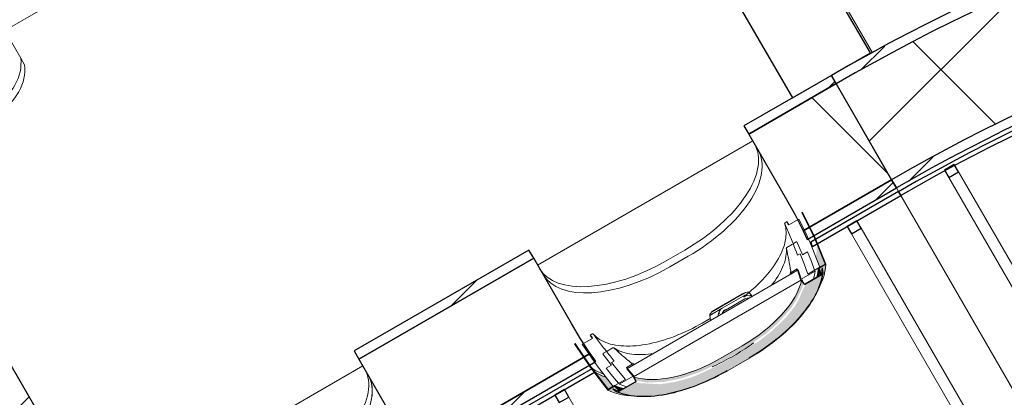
# Model space of a CAD drawing. Header units: centimetres. Extents: x 6036 to 22185, y 5782 to 11383.
# Tile 220 of 256: x 19732 to 19995, y 7417 to 7518. Entities that reach past the tile are written whole.
import ezdxf

# ---------------------------------------------------------------- set-up
doc = ezdxf.new("R2010")
doc.units = ezdxf.units.CM
for name, color, linetype, lineweight in [('A-COLS', 52, 'Continuous', 9), ('A-FLOR', 192, 'Continuous', 9), ('A-GENM', 13, 'Continuous', 9), ('A-WALL', 113, 'Continuous', 9), ('I-FURN', 30, 'Continuous', 9), ('S-BEAM', 12, 'Continuous', 9)]:
    doc.layers.add(name, color=color, linetype=linetype, lineweight=lineweight)
pattern_1 = [(45, (12452.32, 0), (-33.67596, 33.67596), [])]

# ---------------------------------------------------------------- blocks, each defined once
blk = doc.blocks.new('GEMO_PanelElewacyjny_OknaGoradDol_Nowe - GEMO_PanelElewacyjny_Standard_240_-V267-7-02 ZestMeble')
at = {"layer": 'S-BEAM'}
h = blk.add_hatch(dxfattribs=at)
h.set_pattern_fill('FP_80', color=256, style=0, pattern_type=2)
h.set_pattern_definition([(15, (-10123.627, -3160.18), (-7.76457, 28.977775), [])])
h.paths.add_polyline_path([(-120, -445.26), (-92.5, -445.26), (-92.73, -442.72), (-120, -442.72)])
h.paths.add_polyline_path([(-120, -413.16), (-93.1, -413.16), (-93.1, -410.62), (-120, -410.62)])
h.paths.add_polyline_path([(-27.5, -445.26), (27.5, -445.26), (27.27, -442.72), (-27.28, -442.81), (-27.38, -443.99)])
h.paths.add_polyline_path([(-26.9, -413.16), (26.9, -413.16), (26.9, -410.62), (-26.9, -410.62)])
h.paths.add_polyline_path([(92.5, -445.26), (120, -445.26), (120, -442.72), (92.73, -442.72), (92.62, -443.99)])
h.paths.add_polyline_path([(93.1, -413.16), (120, -413.16), (120, -410.62), (93.1, -410.62)])
h = blk.add_hatch(dxfattribs=at)
h.set_pattern_fill('FP_79', color=256, style=0, pattern_type=2)
h.set_pattern_definition([(15, (-10123.63, -3160.18), (-19.41143, 72.44444), []), (105, (-10123.63, -3160.18), (-72.44444, -19.41143), [])])
h.paths.add_polyline_path([(-120, -442.72), (-92.73, -442.72), (-93.1, -433.27), (-93.1, -413.16), (-120, -413.16), (-120, -437.94)])
h.paths.add_polyline_path([(-27.27, -442.72), (27.27, -442.72), (26.9, -432.87), (26.9, -413.16), (-26.9, -413.16), (-26.99, -438.01)])
h.paths.add_polyline_path([(92.73, -442.72), (120, -442.72), (120, -413.16), (93.1, -413.16), (93.01, -438.01)])
at = {"layer": 'S-BEAM', "lineweight": 25}
for p, q in [((26.9, -410.62), (-26.9, -410.62)), ((-26.9, -410.62), (-26.9, -413.16)), ((26.9, -413.16), (26.9, -410.62)), ((120, -410.62), (93.1, -410.62)), ((93.1, -410.62), (93.1, -413.16)), ((120, -413.16), (120, -410.62)), ((26.9, -413.16), (-26.9, -413.16)), ((-26.9, -413.16), (-26.9, -433.27)), ((-26.9, -413.16), (26.9, -413.16)), ((26.9, -433.27), (26.9, -413.16)), ((120, -413.16), (93.1, -413.16)), ((93.1, -413.16), (93.1, -433.27)), ((93.1, -413.16), (120, -413.16)), ((120, -442.72), (120, -413.16)), ((-27.27, -442.72), (27.27, -442.72)), ((27.27, -442.72), (-27.27, -442.72)), ((92.73, -442.72), (120, -442.72)), ((120, -442.72), (92.73, -442.72)), ((120, -445.26), (120, -442.72)), ((-27.5, -445.26), (27.5, -445.26)), ((92.5, -445.26), (120, -445.26)), ((-27.19, -447.57), (25.91, -447.57)), ((25.77, -446.41), (-26.99, -446.41)), ((16.5, -447.57), (13.5, -447.57)), ((13.5, -447.57), (13.5, -449.88)), ((16.5, -449.88), (16.5, -447.57)), ((92.81, -447.57), (120, -447.57)), ((120, -446.41), (93.01, -446.41)), ((106.5, -447.57), (103.5, -447.57)), ((103.5, -447.57), (103.5, -449.88)), ((106.5, -449.88), (106.5, -447.57)), ((120, -447.57), (120, -446.41)), ((13.5, -449.88), (16.5, -449.88)), ((103.5, -449.88), (106.5, -449.88))]:
    blk.add_line(p, q, dxfattribs=at)
at = {"layer": 'S-BEAM'}
for p, q in [((57.15, -431.4), (62.85, -431.4)), ((57.15, -433.31), (62.85, -433.31)), ((62.85, -433.31), (57.15, -433.31)), ((120, -445.26), (120, -446.41)), ((120, -447.57), (120, -529.84)), ((16.5, -449.88), (16.5, -532.15)), ((103.5, -532.15), (103.5, -449.88)), ((106.5, -449.88), (106.5, -532.15))]:
    blk.add_line(p, q, dxfattribs=at)
at = {"layer": 'S-BEAM', "lineweight": 25, "flags": 128}
for points in [[(27.27, -442.72), (26.99, -438.01), (26.9, -433.27)], [(93.1, -433.27), (93.01, -438.01), (92.73, -442.72)], [(27.5, -445.26), (27.38, -443.99), (27.27, -442.72)], [(92.73, -442.72), (92.62, -443.99), (92.5, -445.26)], [(25.91, -447.57), (25.84, -446.99), (25.77, -446.41)], [(93.01, -446.41), (92.91, -446.99), (92.81, -447.57)]]:
    blk.add_lwpolyline(points, dxfattribs=at)
at = {"layer": 'S-BEAM'}
for centre, major_axis, start_param, end_param in [((-57.15, -416.28), (-30.25, 0), 1.570796, 3.141593), ((57.15, -416.28), (30.25, 0), 3.141593, 4.712389), ((62.85, -416.28), (-30.25, 0), 1.570796, 3.141593), ((-57.15, -418.18), (30.25, 0), 4.712389, 6.283185), ((-57.15, -418.18), (-30.25, 0), 1.570796, 3.141593), ((57.15, -418.18), (30.25, 0), 3.141593, 4.712389), ((57.15, -418.18), (30.25, 0), 3.141593, 4.712389), ((62.85, -418.18), (-30.25, 0), 1.570796, 3.141593), ((62.85, -418.18), (-30.25, 0), 1.570796, 3.141593), ((57.15, -442.91), (32.15, 0), 3.361165, 3.542461), ((57.15, -443.78), (32.15, 0), 3.379603, 3.555221), ((57.85, -440.41), (37.15, 0), 5.936439, 5.954197)]:
    blk.add_ellipse(centre, major_axis=major_axis, ratio=0.5, start_param=start_param, end_param=end_param, dxfattribs=at)
blk = doc.blocks.new('GEMO_PanelElewacyjny_Luk - GEMO_PanelElewacyjny_Standard_168_-V272-7-02 ZestMeble')
at = {"layer": 'S-BEAM'}
h = blk.add_hatch(dxfattribs=at)
h.set_pattern_fill('FP_89', color=256, style=0, pattern_type=2)
h.set_pattern_definition([(25, (-9703.008, -4905.285), (-12.67855, 27.18923), [])])
h.paths.add_polyline_path([(-86.45, -452.82), (-61.9, -449.12), (-37.2, -446.65), (-12.41, -445.41), (12.41, -445.41), (41, -447.03), (61.9, -449.12), (86.45, -452.82), (86.89, -450.32), (62.22, -446.6), (32.3, -443.86), (10.54, -442.87), (-16.06, -443.05), (-43.2, -444.7), (-62.22, -446.6), (-86.89, -450.32)])
h.paths.add_polyline_path([(-92.02, -421.21), (-69.17, -417.69), (-46.19, -415.17), (-23.11, -413.66), (0, -413.16), (23.11, -413.66), (47.12, -415.28), (72.59, -418.22), (92.02, -421.21), (92.46, -418.71), (69.5, -415.17), (46.41, -412.64), (22.1, -411.1), (-4.29, -410.71), (-31.17, -411.64), (-51.84, -413.24), (-69.5, -415.17), (-92.46, -418.71)])
h = blk.add_hatch(dxfattribs=at)
h.set_pattern_fill('FP_90', color=256, style=0, pattern_type=2)
h.set_pattern_definition([(25, (-9703.01, -4905.285), (-31.69637, 67.9731), []), (115, (-9703.01, -4905.285), (-67.9731, -31.69637), [])])
h.paths.add_polyline_path([(-86.89, -450.32), (-62.22, -446.6), (-31.85, -443.84), (-12.47, -442.87), (12.47, -442.87), (37.39, -444.12), (62.26, -446.61), (86.89, -450.32), (92.02, -421.21), (69.17, -417.69), (46.19, -415.17), (21.19, -413.62), (-5.22, -413.27), (-23.11, -413.66), (-46.45, -415.2), (-69.17, -417.69), (-92.02, -421.21), (-87.49, -446.92)])
at = {"layer": 'S-BEAM', "lineweight": 25}
for p, q in [((-92.46, -418.71), (-92.02, -421.21)), ((92.02, -421.21), (92.46, -418.71)), ((-92.02, -421.21), (-86.89, -450.32)), ((86.89, -450.32), (92.02, -421.21)), ((-14.68, -447.57), (-17.68, -447.57)), ((-17.68, -447.57), (-17.68, -449.88)), ((-14.68, -449.88), (-14.68, -447.57)), ((17.5, -447.57), (14.5, -447.57)), ((14.5, -447.57), (14.5, -449.88)), ((17.5, -449.88), (17.5, -447.57)), ((-86.89, -450.32), (-86.45, -452.82)), ((-17.68, -449.88), (-14.68, -449.88)), ((14.5, -449.88), (17.5, -449.88)), ((86.45, -452.82), (86.89, -450.32)), ((-86.25, -453.96), (-86.05, -455.09)), ((-69.8, -452.23), (-72.75, -452.75)), ((-72.75, -452.75), (-72.35, -455.02)), ((-69.39, -454.5), (-69.8, -452.23)), ((69.8, -452.23), (69.39, -454.5)), ((72.75, -452.75), (69.8, -452.23)), ((72.35, -455.02), (72.75, -452.75)), ((86.05, -455.09), (86.25, -453.96)), ((-72.35, -455.02), (-69.39, -454.5)), ((69.39, -454.5), (72.35, -455.02))]:
    blk.add_line(p, q, dxfattribs=at)
at = {"layer": 'S-BEAM'}
for p, q in [((-17.68, -532.15), (-17.68, -449.88)), ((-14.68, -449.88), (-14.68, -532.15)), ((14.5, -532.15), (14.5, -449.88)), ((17.5, -449.88), (17.5, -532.15)), ((-86.25, -453.96), (-86.45, -452.82)), ((-71.76, -536.12), (-86.05, -455.09)), ((-58.06, -536.05), (-72.35, -455.02)), ((-69.39, -454.5), (-55.11, -535.53)), ((55.11, -535.53), (69.39, -454.5)), ((72.35, -455.02), (58.06, -536.05)), ((-17.68, -532.15), (-14.68, -532.15)), ((14.5, -532.15), (17.5, -532.15)), ((-58.06, -536.05), (-55.11, -535.53)), ((55.11, -535.53), (58.06, -536.05))]:
    blk.add_line(p, q, dxfattribs=at)
at = {"layer": 'S-BEAM', "lineweight": 25}
for radius in [532.46, 529.92, 529.92, 500.36, 500.36, 497.82, 496.67, 495.51]:
    blk.add_arc((0, -943.08), radius, 80, 100, dxfattribs=at)
at = {"layer": 'S-BEAM'}
for start, end in [(87.9886, 92.0369), (92.4534, 97.7113), (82.2887, 87.5721), (98.1275, 100), (80, 81.8725)]:
    blk.add_arc((0, -943.08), 413.24, start, end, dxfattribs=at)
blk = doc.blocks.new('Exercise Bike - Exercise Bike-V336-7-02 ZestMeble')
at = {"layer": 'I-FURN'}
for p, q in [((60.96, 142.58), (0, 142.58)), ((0, 142.58), (0, 134.96)), ((22.86, 123.82), (22.86, 142.24)), ((38.1, 142.24), (22.86, 142.24)), ((38.1, 142.24), (38.1, 123.86)), ((60.96, 134.96), (60.96, 142.58)), ((0, 134.96), (22.86, 134.96)), ((38.1, 134.96), (60.96, 134.96)), ((23.73, 123.86), (38.76, 123.86)), ((14.05, 117.35), (19.98, 123.29)), ((42.51, 123.29), (48.33, 117.35)), ((19.98, 119.54), (14.05, 113.6)), ((38.76, 120.11), (23.73, 120.11)), ((48.33, 113.6), (42.51, 119.54)), ((13.99, 117.23), (13.99, 113.48)), ((48.39, 113.48), (48.39, 117.23)), ((17.8, 112.79), (44.58, 112.79)), ((22.86, 103.75), (22.86, 112.79)), ((30.22, 112.37), (29.2, 112.57)), ((31.23, 112.57), (30.22, 112.37)), ((38.1, 112.79), (38.1, 103.74)), ((27.68, 107.37), (27.68, 104.46)), ((27.68, 107.37), (27.74, 107.24)), ((32.69, 107.24), (32.75, 107.37)), ((32.76, 104.49), (32.76, 107.37)), ((15.07, 78.25), (24.06, 73.52)), ((36.86, 73.52), (45.85, 78.25)), ((22.86, 69.51), (22.86, 74.15)), ((38.1, 74.17), (38.1, 69.51)), ((38.1, 69.51), (22.86, 69.51)), ((22.86, 69.29), (22.86, 54.7)), ((25.4, 56.62), (25.4, 69.51)), ((35.56, 69.51), (35.56, 56.62)), ((38.1, 54.7), (38.1, 69.29)), ((25.4, 56.62), (35.56, 56.62)), ((22.86, 54.7), (22.86, 48.57)), ((38.1, 54.7), (22.86, 54.7)), ((38.1, 48.57), (38.1, 54.7)), ((22.86, 48.57), (22.86, 36.38)), ((38.1, 48.57), (22.86, 48.57)), ((38.1, 36.38), (38.1, 48.57)), ((22.86, 36.38), (22.86, 17.42)), ((38.1, 36.38), (22.86, 36.38)), ((38.1, 17.42), (38.1, 36.38)), ((10.84, 33.78), (4.49, 24.77)), ((56.47, 24.77), (50.12, 33.78)), ((8.23, 22.13), (14.58, 31.14)), ((46.38, 31.14), (52.73, 22.13)), ((26.31, 26.21), (26.31, 17.48)), ((33.93, 17.48), (33.93, 26.21)), ((15.06, 21.65), (7.46, 21.65)), ((15.06, 23.44), (9.13, 23.44)), ((15.06, 23.44), (15.06, 21.65)), ((15.06, 21.65), (15.06, 15.7)), ((22.86, 21.35), (17.78, 21.35)), ((17.78, 21.35), (17.78, 18.81)), ((43.18, 21.35), (38.1, 21.35)), ((43.18, 20.37), (43.18, 21.35)), ((45.72, 21.65), (45.72, 23.44)), ((45.72, 23.44), (51.86, 23.44)), ((45.72, 15.7), (45.72, 21.65)), ((45.72, 21.65), (53.5, 21.65)), ((2.73, 19.35), (2.73, 16.47)), ((7.3, 16.47), (7.3, 19.35)), ((17.78, 20.58), (15.24, 20.58)), ((17.78, 20.58), (15.24, 20.58)), ((15.24, 20.58), (15.24, 20.33)), ((15.24, 20.58), (15.24, 18.68)), ((15.24, 18.68), (15.24, 16.77)), ((17.78, 18.81), (17.78, 17.71)), ((45.72, 20.58), (43.18, 20.58)), ((45.72, 20.58), (43.18, 20.58)), ((43.18, 20.58), (43.18, 18.68)), ((43.18, 18.68), (43.18, 17.73)), ((53.66, 19.35), (53.66, 16.47)), ((58.23, 16.47), (58.23, 19.35)), ((15.24, 17.03), (15.24, 16.77)), ((15.24, 16.77), (17.78, 16.77)), ((15.24, 16.77), (17.78, 16.77)), ((43.18, 17.48), (17.78, 17.48)), ((17.78, 17.48), (17.78, 13.33)), ((43.18, 13.33), (43.18, 17.48)), ((43.18, 16.77), (45.72, 16.77)), ((43.18, 16.77), (45.72, 16.77)), ((15.06, 15.7), (7.08, 15.7)), ((10.58, 13.92), (9.39, 13.92)), ((50.38, 14.2), (10.58, 14.2)), ((15.06, 15.7), (15.06, 14.17)), ((26.31, 13.69), (26.31, 13.15)), ((33.93, 13.53), (33.93, 13.69)), ((45.72, 14.15), (45.72, 15.7)), ((45.72, 15.7), (54.2, 15.7)), ((50.38, 13.92), (50.97, 13.92)), ((51.47, 13.92), (52.42, 13.92)), ((53.04, 13.92), (53.63, 13.92)), ((54.27, 13.92), (54.7, 13.92)), ((17.78, 13.08), (17.78, -8.47)), ((43.18, -8.47), (43.18, 13.03)), ((10.58, 9.63), (17.78, 9.63)), ((43.18, 9.63), (50.38, 9.63)), ((17.78, 7.62), (0, 7.62)), ((0, 7.62), (0, 0)), ((60.96, 7.62), (43.18, 7.62)), ((60.96, 0), (60.96, 7.62)), ((0, 0), (17.78, 0)), ((43.18, 0), (60.96, 0)), ((17.78, -10.55), (17.78, -8.47)), ((43.18, -8.47), (43.18, -10.55))]:
    blk.add_line(p, q, dxfattribs=at)
at = {"layer": 'I-FURN', "flags": 128}
for points in [[(27.68, 107.37), (27.68, 107.87), (27.68, 108.36), (27.68, 108.84), (27.68, 109.31), (27.68, 109.77), (27.68, 110.22), (27.68, 110.65), (27.68, 111.08), (27.68, 111.49), (27.68, 111.88), (27.68, 112.26), (27.68, 112.63)], [(32.76, 112.8), (32.76, 112.44), (32.76, 112.07), (32.76, 111.68), (32.76, 111.27), (32.76, 110.86), (32.76, 110.43), (32.76, 109.99), (32.76, 109.53), (32.76, 109.07), (32.76, 108.59), (32.76, 108.11), (32.76, 107.62), (32.76, 107.37)], [(4.49, 24.77), (4.24, 24.4), (4.01, 24.02), (3.79, 23.63), (3.6, 23.23), (3.42, 22.82), (3.26, 22.41), (3.12, 21.99), (3.01, 21.57), (2.91, 21.14), (2.83, 20.7), (2.78, 20.27), (2.74, 19.83), (2.73, 19.39), (2.73, 19.35)], [(58.23, 19.35), (58.22, 19.79), (58.19, 20.23), (58.13, 20.66), (58.06, 21.1), (57.96, 21.53), (57.85, 21.95), (57.71, 22.37), (57.55, 22.79), (57.38, 23.19), (57.18, 23.59), (56.97, 23.98), (56.74, 24.36), (56.49, 24.73), (56.47, 24.77)], [(7.3, 19.35), (7.31, 19.57), (7.32, 19.78), (7.35, 20), (7.39, 20.21), (7.44, 20.43), (7.49, 20.64), (7.56, 20.86), (7.64, 21.07), (7.74, 21.28), (7.84, 21.49), (7.95, 21.7), (8.08, 21.91), (8.21, 22.11), (8.23, 22.13)], [(52.73, 22.13), (52.87, 21.93), (53, 21.72), (53.11, 21.51), (53.22, 21.3), (53.31, 21.09), (53.39, 20.88), (53.46, 20.66), (53.52, 20.45), (53.57, 20.23), (53.61, 20.02), (53.63, 19.8), (53.65, 19.58), (53.66, 19.37), (53.66, 19.35)], [(2.73, 16.47), (2.74, 16.18), (2.76, 15.89), (2.79, 15.59), (2.84, 15.31), (2.91, 15.02), (2.99, 14.74), (3.08, 14.46), (3.18, 14.18), (3.3, 13.91), (3.42, 13.65), (3.56, 13.39), (3.72, 13.14), (3.88, 12.9), (4.05, 12.66), (4.23, 12.43), (4.43, 12.21), (4.63, 12), (4.84, 11.8), (5.06, 11.6), (5.28, 11.41), (5.51, 11.24), (5.75, 11.07), (6, 10.91), (6.25, 10.75), (6.51, 10.61), (6.78, 10.48), (7.04, 10.36), (7.32, 10.24), (7.59, 10.14), (7.87, 10.04), (8.16, 9.96), (8.44, 9.88), (8.73, 9.82), (9.02, 9.76), (9.32, 9.72), (9.61, 9.68), (9.91, 9.65), (10.21, 9.63), (10.5, 9.63), (10.58, 9.63)], [(10.58, 14.2), (10.44, 14.2), (10.29, 14.21), (10.14, 14.22), (10, 14.24), (9.85, 14.26), (9.71, 14.29), (9.57, 14.32), (9.43, 14.35), (9.3, 14.39), (9.16, 14.43), (9.04, 14.48), (8.91, 14.53), (8.79, 14.59), (8.67, 14.64), (8.56, 14.7), (8.45, 14.77), (8.35, 14.83), (8.25, 14.9), (8.15, 14.97), (8.06, 15.04), (7.98, 15.12), (7.9, 15.19), (7.83, 15.27), (7.76, 15.34), (7.7, 15.42), (7.64, 15.5), (7.59, 15.57), (7.54, 15.65), (7.5, 15.73), (7.46, 15.8), (7.43, 15.88), (7.4, 15.95), (7.37, 16.02), (7.35, 16.1), (7.33, 16.17), (7.32, 16.24), (7.31, 16.31), (7.31, 16.38), (7.3, 16.45), (7.3, 16.47)], [(53.66, 16.47), (53.66, 16.4), (53.65, 16.33), (53.64, 16.26), (53.63, 16.19), (53.61, 16.12), (53.59, 16.04), (53.57, 15.97), (53.54, 15.9), (53.51, 15.82), (53.47, 15.75), (53.43, 15.67), (53.39, 15.59), (53.33, 15.52), (53.28, 15.44), (53.22, 15.36), (53.15, 15.29), (53.08, 15.21), (53, 15.14), (52.92, 15.06), (52.83, 14.99), (52.74, 14.92), (52.64, 14.85), (52.54, 14.78), (52.43, 14.72), (52.32, 14.66), (52.2, 14.6), (52.08, 14.55), (51.96, 14.49), (51.83, 14.45), (51.7, 14.4), (51.57, 14.36), (51.43, 14.32), (51.29, 14.29), (51.15, 14.27), (51, 14.24), (50.86, 14.22), (50.71, 14.21), (50.56, 14.2), (50.42, 14.2), (50.38, 14.2)], [(50.38, 9.63), (50.67, 9.63), (50.97, 9.65), (51.27, 9.67), (51.56, 9.71), (51.86, 9.75), (52.15, 9.8), (52.44, 9.87), (52.73, 9.94), (53.01, 10.02), (53.29, 10.11), (53.57, 10.21), (53.84, 10.33), (54.11, 10.45), (54.38, 10.58), (54.64, 10.72), (54.89, 10.86), (55.14, 11.02), (55.38, 11.19), (55.62, 11.36), (55.84, 11.55), (56.06, 11.74), (56.28, 11.94), (56.48, 12.15), (56.67, 12.37), (56.86, 12.6), (57.04, 12.83), (57.2, 13.08), (57.36, 13.32), (57.5, 13.58), (57.63, 13.84), (57.75, 14.11), (57.86, 14.38), (57.95, 14.66), (58.03, 14.94), (58.1, 15.23), (58.15, 15.52), (58.19, 15.81), (58.22, 16.1), (58.23, 16.39), (58.23, 16.47)], [(26.31, 8.66), (26.31, 8.59), (26.31, 8.54)], [(33.93, 8.52), (33.93, 8.57), (33.93, 8.63)]]:
    blk.add_lwpolyline(points, dxfattribs=at)
at = {"layer": 'I-FURN'}
for centre, radius, start, end in [((29.7, 74.14), 30.48, 88.5714, 115.4161), ((31.22, 74.14), 30.48, 64.5839, 91.4286), ((24.61, 89.38), 14.66, 123.0452, 229.3847), ((36.3, 89.38), 14.66, 310.6153, 56.9548), ((30.46, 84.95), 13.11, 240.7659, 299.2341)]:
    blk.add_arc(centre, radius, start, end, dxfattribs=at)
for centre, major_axis, ratio, start_param, end_param in [((23.73, 123.17), (3.81, 0), 0.179975, 1.570796, 2.9639), ((30.22, 121.48), (-2.54, 0), 0.983671, 4.712389, 4.934613), ((30.22, 121.48), (2.54, 0), 0.983671, 1.343524, 1.570796), ((38.76, 123.17), (-3.81, 0), 0.179975, 3.316126, 4.712389), ((23.73, 119.42), (-3.81, 0), 0.179975, 4.712389, 6.105492), ((38.76, 119.42), (3.81, 0), 0.179975, 0.174533, 1.570796), ((17.8, 113.48), (3.81, 0), 0.179975, 2.9639, 4.712389), ((44.58, 113.48), (3.81, 0), 0.179975, 4.712389, 6.457718), ((12.71, 32.46), (-1.87, 1.32), 0.496732, 3.47836, 6.619953), ((48.25, 32.46), (1.87, 1.32), 0.496732, 5.946418, 9.088011), ((12.71, 32.46), (-1.87, 1.32), 0.496732, 0.336767, 3.47836), ((48.25, 32.46), (1.87, 1.32), 0.496732, 2.804825, 5.946418), ((30.48, -4.7), (13.47, 0), 0.839284, 3.482022, 5.942756), ((30.48, -6.77), (13.47, 0), 0.839284, 3.482022, 5.942756)]:
    blk.add_ellipse(centre, major_axis=major_axis, ratio=ratio, start_param=start_param, end_param=end_param, dxfattribs=at)
for points in [[(30.22, 112.36), (29.91, 112.37), (29.62, 112.42), (29.35, 112.51)], [(31.09, 112.51), (30.95, 112.46), (30.67, 112.39), (30.37, 112.37), (30.22, 112.36)], [(29.35, 106.81), (29.48, 106.8), (29.76, 106.78), (30.06, 106.78), (30.22, 106.78)], [(30.22, 106.78), (30.53, 106.78), (30.81, 106.79), (31.09, 106.81)]]:
    blk.add_open_spline(points, degree=3, dxfattribs=at)
for points, knots in [([(27.68, 107.37), (27.68, 107.36), (27.68, 107.33), (27.72, 107.26), (27.82, 107.17), (27.94, 107.11), (28.02, 107.08)], [-0.5003051, -0.5003051, -0.5003051, -0.5003051, -0.4791667, -0.4444444, -0.3888889, -0.3333333, -0.3333333, -0.3333333, -0.3333333]), ([(28.58, 106.92), (28.69, 106.9), (28.89, 106.86), (29.11, 106.84), (29.2, 106.83)], [-0.22222222, -0.22222222, -0.22222222, -0.22222222, -0.16666667, -0.13126092, -0.13126092, -0.13126092, -0.13126092]), ([(31.24, 106.83), (31.26, 106.83), (31.44, 106.85), (31.65, 106.88), (31.82, 106.91), (31.85, 106.92)], [-0.86869238, -0.86869238, -0.86869238, -0.86869238, -0.86111111, -0.79166667, -0.77777778, -0.77777778, -0.77777778, -0.77777778]), ([(32.42, 107.08), (32.44, 107.08), (32.54, 107.13), (32.69, 107.22), (32.75, 107.31), (32.76, 107.37), (32.76, 107.37)], [-0.6666667, -0.6666667, -0.6666667, -0.6666667, -0.6527778, -0.5833333, -0.5138889, -0.4996103, -0.4996103, -0.4996103, -0.4996103])]:
    blk.add_open_spline(points, degree=3, knots=knots, dxfattribs=at)
blk = doc.blocks.new('okno - okno-V363-7-02 ZestMeble')
at = {"layer": 'A-GENM'}
h = blk.add_hatch(color=256, dxfattribs=at)
h.paths.add_polyline_path([(7493.38, 7451.76), (7494.76, 7452.76), (7492.59, 7457.41), (7492.46, 7455.48), (7492.3, 7454.65), (7493.41, 7451.91)])
h.paths.add_polyline_path([(7491.73, 7458.94), (7492.07, 7459.26), (7491.71, 7459.26)])
h = blk.add_hatch(color=256, dxfattribs=at)
h.paths.add_polyline_path([(7444.12, 7417.47), (7442.86, 7417.74), (7438.68, 7419.15), (7439.21, 7419.14), (7439.43, 7419.43), (7438.66, 7420.17), (7436.92, 7419.08), (7441.65, 7417.77), (7443.9, 7417.5)])
h.paths.add_polyline_path([(7492.05, 7444.42), (7493.59, 7447.47), (7494.64, 7450.8), (7495, 7452.7), (7493.13, 7451.45), (7493.75, 7450.47), (7494.09, 7450.8), (7493.98, 7449.84), (7492.57, 7445.5), (7492.29, 7444.93)])
for points in [[(7492.5, 7449.19), (7493.59, 7450.15), (7493.04, 7451.7), (7492.65, 7449.92)], [(7493.24, 7447.01), (7493.59, 7448.24), (7494.06, 7451), (7493.82, 7450.8), (7493.27, 7447.14)], [(7446.5, 7417.45), (7451.89, 7417.99), (7454.97, 7418.6), (7462.68, 7421.31), (7465.57, 7422.66), (7474.59, 7427.69), (7478.91, 7430.43), (7483.83, 7434.36), (7488.51, 7439.17), (7489.32, 7440.11), (7492.48, 7445.32), (7493.18, 7446.8), (7493.98, 7449.92), (7489.52, 7447.34), (7487.57, 7442.9), (7486.61, 7441.27), (7484.09, 7438.15), (7480.01, 7434.36), (7476.83, 7431.94), (7467.52, 7426.34), (7461.39, 7423.4), (7459.07, 7422.47), (7454.89, 7421.29), (7450.92, 7420.67), (7445.66, 7420.93), (7444.21, 7421.18), (7439.75, 7418.61), (7442.86, 7417.74), (7445.66, 7417.51)], [(7473.18, 7430.13), (7479.28, 7434.36), (7481.77, 7436.54), (7485.51, 7440.66), (7487.26, 7443.31), (7488.51, 7445.97), (7489.05, 7447.47), (7488.5, 7448.37), (7486.98, 7444.54), (7485.03, 7441.49), (7482.4, 7438.42), (7477.8, 7434.36), (7475.38, 7432.63), (7472.72, 7430.92)], [(7467.29, 7426.73), (7473.18, 7430.13), (7472.72, 7430.92), (7466.83, 7427.52)], [(7447.4, 7421.11), (7451.89, 7421.3), (7456.77, 7422.3), (7461.68, 7424.01), (7465.59, 7425.85), (7467.29, 7426.73), (7466.67, 7427.44), (7461.21, 7424.8), (7455.42, 7422.87), (7451.89, 7422.2), (7450.4, 7421.98), (7445.21, 7422.31), (7443.98, 7422.31), (7444.34, 7421.65), (7445.66, 7421.42)], [(7440.12, 7418.96), (7441.12, 7419.53), (7438.86, 7420.1), (7439.75, 7419.06)], [(7442.64, 7417.8), (7439.75, 7418.97), (7438.78, 7419.07), (7439.75, 7418.59), (7442.36, 7417.82)]]:
    blk.add_hatch(color=256, dxfattribs=at).paths.add_polyline_path(points)
h = blk.add_hatch(color=256, dxfattribs=at)
h.paths.add_polyline_path([(7437.08, 7419.26), (7438.26, 7420.17), (7436.41, 7422.46), (7433.67, 7423.75), (7433.87, 7423.31), (7436.94, 7419.31)])
h.paths.add_polyline_path([(7435.74, 7423.38), (7434.97, 7424.16), (7434.6, 7423.96), (7435.7, 7423.4)])
at = {"layer": 'A-GENM', "lineweight": 18}
for p, q in [((7488.75, 7466.56), (7488.58, 7466.46)), ((7484.63, 7464.05), (7484.1, 7463.74)), ((7487.81, 7464.68), (7485.11, 7463.12)), ((7489.25, 7461.75), (7487.81, 7464.68)), ((7487.07, 7458.59), (7486.25, 7458.11)), ((7486.11, 7458.03), (7484.56, 7457.13)), ((7490.13, 7455.95), (7488.76, 7455.16)), ((7487.47, 7455.08), (7488.15, 7455.47)), ((7487.57, 7451.14), (7441.9, 7424.77)), ((7485.73, 7450.48), (7487.31, 7451.39)), ((7488.24, 7448.59), (7492.1, 7450.82)), ((7490.17, 7450.04), (7493.41, 7451.91)), ((7494.78, 7452.7), (7493.04, 7451.7)), ((7493.17, 7451.64), (7495, 7452.7)), ((7443.73, 7422.63), (7488.51, 7448.48)), ((7488.58, 7448.45), (7488.5, 7448.37)), ((7493.95, 7450.03), (7489.49, 7447.46)), ((7489.52, 7447.34), (7493.98, 7449.92)), ((7493.59, 7450.15), (7493.68, 7450.2)), ((7432.76, 7432.89), (7430.06, 7431.34)), ((7432.72, 7434.07), (7432.19, 7433.77)), ((7428.13, 7431.56), (7427.96, 7431.46)), ((7438.21, 7430.38), (7436.66, 7429.48)), ((7436.52, 7429.4), (7435.7, 7428.92)), ((7437.82, 7425.75), (7436.45, 7424.96)), ((7437.86, 7426.44), (7438.53, 7426.83)), ((7441.82, 7425.12), (7443.4, 7426.03)), ((7438.31, 7420.1), (7441.54, 7421.97)), ((7439.91, 7420.69), (7443.77, 7422.92)), ((7443.83, 7422.58), (7443.72, 7422.55)), ((7436.83, 7419.11), (7438.66, 7420.17)), ((7438.68, 7420.31), (7436.94, 7419.31)), ((7438.66, 7420.17), (7439.15, 7419.59)), ((7444.13, 7421.27), (7439.67, 7418.69)), ((7439.75, 7418.61), (7444.21, 7421.18)), ((7439.65, 7419.01), (7439.74, 7419.06))]:
    blk.add_line(p, q, dxfattribs=at)
at = {"layer": 'A-GENM'}
for p, q in [((7470.67, 7443.42), (7464.51, 7439.86)), ((7472.8, 7444.78), (7465.36, 7440.48)), ((7472.94, 7444.14), (7467.35, 7440.91)), ((7468.39, 7440.53), (7473.37, 7443.4)), ((7473.68, 7445.15), (7470.67, 7443.42)), ((7474.11, 7444.42), (7473.11, 7443.85)), ((7474.4, 7445.17), (7474.93, 7444.68)), ((7474.93, 7444.44), (7474.79, 7444.27)), ((7475.26, 7444.03), (7474.82, 7444.44)), ((7475.3, 7444.05), (7474.96, 7444.64)), ((7464.06, 7439.01), (7467.35, 7440.91)), ((7468.25, 7440.59), (7467.65, 7440.22)), ((7464.15, 7438.19), (7462.02, 7436.96)), ((7464.06, 7439.01), (7464.06, 7439.22)), ((7464.2, 7437.65), (7464.06, 7439.01)), ((7466.77, 7439.71), (7466.35, 7439.46)), ((7472.72, 7430.92), (7466.83, 7427.52)), ((7469.66, 7427.83), (7471.04, 7428.63)), ((7471.67, 7425.94), (7474.62, 7427.64)), ((7468.73, 7424.24), (7471.67, 7425.94))]:
    blk.add_line(p, q, dxfattribs=at)
at = {"layer": 'A-GENM', "lineweight": 18, "flags": 128}
for points in [[(7488.58, 7466.46), (7491.92, 7459.61), (7494.78, 7452.7)], [(7495, 7452.7), (7492.12, 7459.66), (7488.75, 7466.56)], [(7485.11, 7463.12), (7484.87, 7463.58), (7484.63, 7464.05)], [(7493.41, 7451.91), (7490.83, 7458.32), (7489.35, 7461.54)], [(7486.8, 7456.7), (7487.14, 7455.89), (7487.47, 7455.08)], [(7488.58, 7455.59), (7487.98, 7457.03), (7487.35, 7458.48)], [(7492, 7451.1), (7491.16, 7453.38), (7490.13, 7455.95)], [(7488.15, 7455.47), (7489.21, 7452.76), (7490.17, 7450.04)], [(7488.76, 7455.16), (7488.67, 7455.37), (7488.58, 7455.59)], [(7485.61, 7450.84), (7485.67, 7450.66), (7485.73, 7450.48)], [(7487.31, 7451.39), (7487.79, 7449.99), (7488.24, 7448.59)], [(7488.43, 7448.7), (7488.05, 7449.81), (7487.57, 7451.14)], [(7493.04, 7451.7), (7493.32, 7450.93), (7493.59, 7450.15)], [(7493.68, 7450.2), (7493.43, 7450.92), (7493.17, 7451.64)], [(7494.09, 7451.6), (7494.04, 7451.59), (7493.99, 7451.58)], [(7432.19, 7433.77), (7432.47, 7433.33), (7432.76, 7432.89)], [(7427.96, 7431.46), (7432.24, 7425.09), (7436.83, 7419.11)], [(7436.94, 7419.31), (7432.39, 7425.24), (7428.13, 7431.56)], [(7430.06, 7431.34), (7434.05, 7425.54), (7438.31, 7420.1)], [(7435.66, 7428.63), (7436.59, 7427.37), (7437.54, 7426.12)], [(7438.53, 7426.83), (7438, 7427.52), (7437.47, 7428.21)], [(7436.45, 7424.96), (7438.16, 7422.79), (7439.72, 7420.91)], [(7437.54, 7426.12), (7437.68, 7425.93), (7437.82, 7425.75)], [(7441.54, 7421.97), (7439.68, 7424.16), (7437.86, 7426.44)], [(7443.77, 7422.92), (7442.79, 7424.01), (7441.82, 7425.12)], [(7441.9, 7424.77), (7442.81, 7423.69), (7443.73, 7422.63)], [(7443.4, 7426.03), (7443.27, 7426.18), (7443.14, 7426.32)], [(7438.31, 7419.43), (7438.27, 7419.39), (7438.24, 7419.35)], [(7439.74, 7419.06), (7439.21, 7419.68), (7438.68, 7420.31)]]:
    blk.add_lwpolyline(points, dxfattribs=at)
at = {"layer": 'A-GENM', "flags": 128}
for points in [[(7484.02, 7463.47), (7484.17, 7462.96), (7484.28, 7462.42), (7484.36, 7461.87), (7484.4, 7461.31), (7484.4, 7460.72), (7484.36, 7460.12), (7484.28, 7459.51), (7484.17, 7458.88), (7484.02, 7458.24), (7483.83, 7457.58), (7483.6, 7456.92), (7483.34, 7456.24), (7483.03, 7455.56), (7482.7, 7454.87), (7482.32, 7454.18), (7481.91, 7453.48), (7481.47, 7452.77), (7480.99, 7452.07), (7480.48, 7451.36), (7479.93, 7450.65), (7479.36, 7449.95), (7478.75, 7449.24), (7478.11, 7448.54), (7477.45, 7447.84), (7476.75, 7447.15), (7476.03, 7446.47), (7475.29, 7445.79), (7474.52, 7445.12)], [(7484.45, 7456.9), (7484.48, 7456.4), (7484.47, 7455.87), (7484.43, 7455.34), (7484.36, 7454.79), (7484.25, 7454.23), (7484.1, 7453.66), (7483.93, 7453.07), (7483.72, 7452.48), (7483.47, 7451.88), (7483.2, 7451.28), (7482.89, 7450.66), (7482.55, 7450.04), (7482.18, 7449.42), (7481.78, 7448.79), (7481.35, 7448.17), (7480.88, 7447.54), (7480.52, 7447.07)], [(7494.13, 7450.33), (7494.02, 7449.61), (7493.86, 7448.87), (7493.66, 7448.13), (7493.42, 7447.37), (7493.14, 7446.6), (7492.82, 7445.83), (7492.45, 7445.05), (7492.04, 7444.26), (7491.6, 7443.47), (7491.11, 7442.68), (7490.59, 7441.88), (7490.03, 7441.08), (7489.43, 7440.28), (7488.8, 7439.48), (7488.13, 7438.69), (7487.43, 7437.89), (7486.7, 7437.11), (7485.93, 7436.33), (7485.14, 7435.55), (7484.31, 7434.79), (7483.46, 7434.03), (7482.59, 7433.29), (7481.68, 7432.56), (7480.76, 7431.84), (7479.81, 7431.13), (7478.85, 7430.44), (7477.86, 7429.77), (7476.86, 7429.12), (7475.84, 7428.48), (7474.8, 7427.86), (7474.57, 7427.73)], [(7494.23, 7450.31), (7494.11, 7449.59), (7493.96, 7448.85), (7493.76, 7448.1), (7493.52, 7447.34), (7493.23, 7446.57), (7492.91, 7445.79), (7492.54, 7445.01), (7492.13, 7444.22), (7491.68, 7443.42), (7491.2, 7442.62), (7490.67, 7441.82), (7490.11, 7441.02), (7489.51, 7440.22), (7488.88, 7439.42), (7488.21, 7438.62), (7487.5, 7437.83), (7486.77, 7437.04), (7486, 7436.26), (7485.21, 7435.48), (7484.38, 7434.71), (7483.53, 7433.96), (7482.65, 7433.21), (7481.75, 7432.48), (7480.82, 7431.76), (7479.87, 7431.05), (7478.9, 7430.36), (7477.91, 7429.69), (7476.91, 7429.03), (7475.89, 7428.4), (7474.85, 7427.78), (7474.62, 7427.64)], [(7474.36, 7444.99), (7473.73, 7444.46), (7473.06, 7443.93)], [(7474.11, 7444.42), (7473.96, 7444.42), (7473.82, 7444.42)], [(7467.35, 7440.91), (7466.94, 7440.59), (7466.61, 7440.16), (7466.38, 7439.65), (7466.28, 7439.08)], [(7433, 7434.01), (7433.37, 7433.62), (7433.77, 7433.26), (7434.21, 7432.92), (7434.68, 7432.6), (7435.19, 7432.31), (7435.73, 7432.04), (7436.3, 7431.8), (7436.9, 7431.58), (7437.53, 7431.39), (7438.19, 7431.23), (7438.88, 7431.1), (7439.59, 7430.99), (7440.34, 7430.91), (7441.1, 7430.86), (7441.89, 7430.84), (7442.7, 7430.84), (7443.53, 7430.87), (7444.39, 7430.93), (7445.25, 7431.02), (7446.14, 7431.14), (7447.04, 7431.29), (7447.95, 7431.46), (7448.88, 7431.66), (7449.82, 7431.89), (7450.76, 7432.14), (7451.71, 7432.42), (7452.67, 7432.73), (7453.64, 7433.06), (7454.6, 7433.42), (7455.57, 7433.8), (7456.54, 7434.21), (7457.5, 7434.63), (7458.46, 7435.08), (7459.42, 7435.55), (7460.37, 7436.05), (7461.31, 7436.56), (7462.02, 7436.96)], [(7438.47, 7430.35), (7438.89, 7430.08), (7439.35, 7429.82), (7439.83, 7429.59), (7440.34, 7429.38), (7440.88, 7429.19), (7441.45, 7429.03), (7442.04, 7428.89), (7442.66, 7428.78), (7443.3, 7428.69), (7443.97, 7428.62), (7444.65, 7428.58), (7445.36, 7428.57), (7446.08, 7428.58), (7446.83, 7428.61), (7447.59, 7428.67), (7448.36, 7428.76), (7448.95, 7428.84)], [(7439.29, 7418.59), (7439.97, 7418.33), (7440.69, 7418.09), (7441.44, 7417.89), (7442.22, 7417.72), (7443.03, 7417.58), (7443.86, 7417.47), (7444.73, 7417.4), (7445.61, 7417.36), (7446.53, 7417.35), (7447.46, 7417.37), (7448.42, 7417.42), (7449.39, 7417.51), (7450.39, 7417.63), (7451.4, 7417.78), (7452.42, 7417.96), (7453.46, 7418.17), (7454.51, 7418.41), (7455.57, 7418.69), (7456.64, 7418.99), (7457.72, 7419.32), (7458.8, 7419.68), (7459.88, 7420.07), (7460.97, 7420.48), (7462.06, 7420.93), (7463.14, 7421.39), (7464.23, 7421.89), (7465.3, 7422.41), (7466.37, 7422.95), (7467.44, 7423.51), (7468.49, 7424.1), (7468.73, 7424.24)], [(7439.32, 7418.69), (7440, 7418.42), (7440.72, 7418.19), (7441.46, 7417.99), (7442.24, 7417.82), (7443.04, 7417.68), (7443.87, 7417.57), (7444.73, 7417.5), (7445.62, 7417.46), (7446.53, 7417.45), (7447.46, 7417.47), (7448.41, 7417.52), (7449.38, 7417.61), (7450.37, 7417.73), (7451.38, 7417.88), (7452.4, 7418.06), (7453.44, 7418.27), (7454.49, 7418.51), (7455.55, 7418.78), (7456.61, 7419.08), (7457.69, 7419.42), (7458.77, 7419.77), (7459.85, 7420.16), (7460.93, 7420.58), (7462.02, 7421.02), (7463.1, 7421.49), (7464.18, 7421.98), (7465.26, 7422.5), (7466.33, 7423.04), (7467.39, 7423.6), (7468.44, 7424.19), (7468.68, 7424.33)]]:
    blk.add_lwpolyline(points, dxfattribs=at)
at = {"layer": 'A-GENM', "lineweight": 18}
for centre, radius, start, end in [((7398.06, 7439.57), 96.68, 6.4499, 7.1332), ((7397.79, 7439.52), 97.06, 6.4714, 7.1519), ((7391.47, 7388.59), 113.97, 31.1048, 31.6376), ((7391.15, 7388.27), 114.52, 31.1752, 31.7055), ((7544.56, 7476.84), 114.52, 208.2945, 208.8248), ((7544.12, 7476.72), 113.97, 208.3624, 208.8952), ((7496.86, 7496.71), 97.06, 232.8481, 233.5286), ((7496.67, 7496.51), 96.68, 232.8668, 233.5501)]:
    blk.add_arc(centre, radius, start, end, dxfattribs=at)
at = {"layer": 'A-GENM'}
for centre, major_axis, ratio, start_param, end_param in [((7460.23, 7451.45), (23.86, 13.77), 0.5, 6.131104, 6.189074), ((7465.24, 7443.89), (19.66, 11.35), 0.5, 5.835763, 5.907385), ((7465.38, 7443.64), (21.13, 12.2), 0.5, 5.893728, 5.926539), ((7466.46, 7441.77), (24.71, 14.27), 0.5, 5.801588, 5.925264), ((7465.86, 7441.7), (28.02, 16.17), 0.5, 5.553836, 5.965846), ((7465.82, 7441.78), (26.2, 15.13), 0.5, 5.806952, 5.944981), ((7466.57, 7441.58), (26.39, 15.24), 0.5, 5.850091, 5.945093), ((7466.58, 7441.56), (21.28, 12.28), 0.5, 4.712389, 5.858541), ((7465.38, 7443.64), (19.66, 11.35), 0.5, 5.863953, 5.898486), ((7464.29, 7440.32), (23.38, 13.5), 0.5, 5.8751, 5.900677), ((7466.42, 7440.73), (26.2, 15.12), 0.5, 5.895772, 5.91651), ((7466.42, 7440.73), (26.28, 15.17), 0.5, 5.897117, 5.917775), ((7473.63, 7442.94), (1.39, 0.8), 0.866025, 0.49181, 1.570796), ((7474.06, 7442.2), (1.39, 0.8), 0.866025, 0.707607, 1.570796), ((7473.83, 7440.7), (4.33, 2.5), 0.866025, 1.009122, 1.13865), ((7474.29, 7445.07), (0.13, 0.075), 0.866025, 0.261799, 1.009122), ((7474.64, 7444.37), (0.173, 0.1), 0.866025, 3.633403, 5.096361), ((7474.79, 7444.54), (0.173, 0.1), 0.866025, 5.096361, 6.544985), ((7469.19, 7439.15), (2.77, 1.6), 0.5, 1.570796, 1.794664), ((7464.21, 7439.24), (0.13, 0.075), 0.866025, 2.085784, 2.6529), ((7468.91, 7436.86), (5.2, 3), 0.866025, 1.964771, 2.085784), ((7455.3, 7448.6), (23.86, 13.77), 0.5, 3.235704, 3.293674), ((7464.29, 7440.32), (23.38, 13.5), 0.5, 4.712389, 4.921076), ((7460.69, 7438.16), (21.28, 12.28), 0.5, 3.566237, 4.712389), ((7462.91, 7439.52), (23.38, 13.5), 0.5, 4.503702, 4.712389), ((7459.49, 7440.24), (21.13, 12.2), 0.5, 3.498239, 3.529953), ((7459.35, 7440.49), (19.66, 11.35), 0.5, 3.517393, 3.589015), ((7459.49, 7440.24), (19.66, 11.35), 0.5, 3.526292, 3.560825), ((7462.91, 7439.52), (23.38, 13.5), 0.5, 3.524101, 3.549678), ((7460.68, 7438.18), (26.39, 15.24), 0.5, 3.479685, 3.574687), ((7460.88, 7438.93), (26.2, 15.12), 0.5, 3.479797, 3.617826), ((7460.57, 7438.37), (24.71, 14.27), 0.5, 3.498294, 3.62319), ((7460.93, 7438.85), (28.02, 16.17), 0.5, 3.458932, 3.870942), ((7461.49, 7437.88), (26.28, 15.17), 0.5, 3.507003, 3.527661), ((7461.49, 7437.88), (26.2, 15.12), 0.5, 3.508268, 3.529006)]:
    blk.add_ellipse(centre, major_axis=major_axis, ratio=ratio, start_param=start_param, end_param=end_param, dxfattribs=at)
at = {"layer": 'A-GENM', "lineweight": 18}
for points, knots in [([(7484.1, 7463.74), (7484.09, 7463.73), (7484.06, 7463.71), (7484.03, 7463.67), (7484.01, 7463.63), (7484, 7463.55), (7484.01, 7463.49), (7484.03, 7463.44)], [0, 0, 0, 0, 0.142857, 0.285714, 0.428571, 0.571429, 1, 1, 1, 1]), ([(7487.35, 7458.48), (7487.34, 7458.49), (7487.32, 7458.52), (7487.3, 7458.55), (7487.27, 7458.57), (7487.25, 7458.58), (7487.23, 7458.59), (7487.21, 7458.6), (7487.19, 7458.61), (7487.17, 7458.61), (7487.14, 7458.61), (7487.11, 7458.6), (7487.08, 7458.59), (7487.07, 7458.59)], [0, 0, 0, 0, 0.142857, 0.285714, 0.357143, 0.428571, 0.5, 0.571429, 0.625, 0.678571, 0.785714, 0.892857, 1, 1, 1, 1]), ([(7484.56, 7457.13), (7484.54, 7457.12), (7484.52, 7457.11), (7484.5, 7457.08), (7484.49, 7457.06), (7484.48, 7457.04), (7484.46, 7457.01), (7484.45, 7456.95), (7484.45, 7456.9), (7484.46, 7456.86)], [0, 0, 0, 0, 0.166667, 0.25, 0.333333, 0.416667, 0.5, 0.666667, 1, 1, 1, 1]), ([(7494.13, 7450.43), (7494.13, 7450.38), (7494.13, 7450.3), (7494.1, 7450.2), (7494.06, 7450.13), (7494.01, 7450.07), (7493.97, 7450.04), (7493.95, 7450.03)], [0, 0, 0, 0, 0.333333, 0.5, 0.666667, 0.833333, 1, 1, 1, 1]), ([(7493.98, 7449.92), (7494.01, 7449.94), (7494.07, 7449.98), (7494.14, 7450.06), (7494.19, 7450.15), (7494.23, 7450.28), (7494.24, 7450.39), (7494.23, 7450.45)], [0, 0, 0, 0, 0.166667, 0.333333, 0.5, 0.666667, 1, 1, 1, 1]), ([(7489.05, 7447.47), (7489.07, 7447.44), (7489.1, 7447.39), (7489.16, 7447.34), (7489.22, 7447.32), (7489.26, 7447.3), (7489.3, 7447.29), (7489.36, 7447.29), (7489.41, 7447.3), (7489.44, 7447.31)], [0, 0, 0, 0, 0.1666667, 0.3333333, 0.4166667, 0.5, 0.5833333, 0.6666667, 0.8333333, 0.8333333, 0.8333333, 0.8333333]), ([(7489.49, 7447.46), (7489.47, 7447.44), (7489.43, 7447.43), (7489.37, 7447.42), (7489.32, 7447.42), (7489.29, 7447.42), (7489.26, 7447.44), (7489.22, 7447.46), (7489.17, 7447.49), (7489.15, 7447.53), (7489.13, 7447.55)], [0, 0, 0, 0, 0.166667, 0.333333, 0.416667, 0.5, 0.583333, 0.666667, 0.833333, 1, 1, 1, 1]), ([(7433.01, 7433.99), (7432.99, 7434.02), (7432.95, 7434.06), (7432.89, 7434.09), (7432.86, 7434.1), (7432.83, 7434.1), (7432.8, 7434.1), (7432.77, 7434.09), (7432.75, 7434.09), (7432.73, 7434.08), (7432.72, 7434.07)], [0, 0, 0, 0, 0.333333, 0.5, 0.583333, 0.666667, 0.75, 0.833333, 0.916667, 1, 1, 1, 1]), ([(7438.5, 7430.33), (7438.47, 7430.35), (7438.43, 7430.38), (7438.36, 7430.4), (7438.32, 7430.4), (7438.28, 7430.4), (7438.25, 7430.39), (7438.23, 7430.38), (7438.21, 7430.38)], [0, 0, 0, 0, 0.333333, 0.5, 0.666667, 0.75, 0.833333, 1, 1, 1, 1]), ([(7435.7, 7428.92), (7435.67, 7428.91), (7435.64, 7428.88), (7435.62, 7428.84), (7435.62, 7428.81), (7435.61, 7428.79), (7435.61, 7428.76), (7435.61, 7428.74), (7435.62, 7428.71), (7435.63, 7428.68), (7435.64, 7428.65), (7435.66, 7428.63)], [0, 0, 0, 0, 0.285714, 0.357143, 0.428571, 0.5, 0.571429, 0.678571, 0.732143, 0.785714, 1, 1, 1, 1]), ([(7444.23, 7421.62), (7444.24, 7421.6), (7444.26, 7421.56), (7444.26, 7421.5), (7444.26, 7421.46), (7444.26, 7421.42), (7444.24, 7421.39), (7444.22, 7421.35), (7444.19, 7421.31), (7444.15, 7421.28), (7444.13, 7421.27)], [0, 0, 0, 0, 0.166667, 0.333333, 0.416667, 0.5, 0.583333, 0.666667, 0.833333, 1, 1, 1, 1]), ([(7444.21, 7421.18), (7444.24, 7421.2), (7444.29, 7421.23), (7444.34, 7421.29), (7444.36, 7421.35), (7444.38, 7421.39), (7444.39, 7421.43), (7444.39, 7421.49), (7444.38, 7421.54), (7444.38, 7421.57)], [0, 0, 0, 0, 0.1666667, 0.3333333, 0.4166667, 0.5, 0.5833333, 0.6666667, 0.8333333, 0.8333333, 0.8333333, 0.8333333]), ([(7439.16, 7418.66), (7439.22, 7418.62), (7439.31, 7418.58), (7439.45, 7418.55), (7439.55, 7418.54), (7439.65, 7418.56), (7439.72, 7418.59), (7439.75, 7418.61)], [0, 0, 0, 0, 0.333333, 0.5, 0.666667, 0.833333, 1, 1, 1, 1]), ([(7439.67, 7418.69), (7439.65, 7418.68), (7439.6, 7418.66), (7439.52, 7418.65), (7439.45, 7418.65), (7439.34, 7418.67), (7439.27, 7418.71), (7439.23, 7418.74)], [0, 0, 0, 0, 0.166667, 0.333333, 0.5, 0.666667, 1, 1, 1, 1])]:
    blk.add_open_spline(points, degree=3, knots=knots, dxfattribs=at)
for points in [[(7484.03, 7463.44), (7484.53, 7462.34), (7485.5, 7460.1), (7486.38, 7457.84), (7486.8, 7456.7)], [(7484.46, 7456.86), (7484.69, 7455.86), (7485.11, 7453.86), (7485.45, 7451.85), (7485.61, 7450.84)], [(7437.47, 7428.21), (7436.69, 7429.15), (7435.17, 7431.05), (7433.72, 7433), (7433.01, 7433.99)], [(7443.14, 7426.32), (7442.34, 7426.96), (7440.77, 7428.26), (7439.25, 7429.63), (7438.5, 7430.33)]]:
    blk.add_open_spline(points, degree=3, dxfattribs=at)
at = {"layer": 'A-GENM'}
for points in [[(7472.2, 7444.37), (7472.31, 7444.46), (7472.54, 7444.62), (7472.9, 7444.84), (7473.28, 7445.02), (7473.54, 7445.11), (7473.68, 7445.15)], [(7473.82, 7444.42), (7473.65, 7444.41), (7473.48, 7444.39), (7473.32, 7444.38)], [(7467.32, 7439.64), (7467.38, 7439.73), (7467.53, 7439.92), (7467.7, 7440.07), (7467.8, 7440.14)]]:
    blk.add_open_spline(points, degree=3, dxfattribs=at)
blk.add_open_spline([(7464.51, 7439.86), (7464.63, 7439.97), (7464.86, 7440.16), (7465.31, 7440.46), (7465.72, 7440.68), (7466.01, 7440.8), (7466.08, 7440.83)], degree=3, knots=[0, 0, 0, 0, 0.2, 0.4, 0.7, 0.8, 0.8, 0.8, 0.8], dxfattribs=at)

msp = doc.modelspace()

# ---------------------------------------------------------------- hatches: boundary and pattern name
at = {"layer": 'A-COLS'}
h = msp.add_hatch(dxfattribs=at)
h.set_pattern_fill('FP_35', color=256, style=0, pattern_type=2)
h.set_pattern_definition(pattern_1)
h.paths.add_polyline_path([(19938.39, 7497.01), (19959.17, 7509.01), (19936.08, 7549.01), (19915.29, 7537.01), (19936.59, 7500.12)])
h.paths.add_polyline_path([(19649.08, 7998.1), (19669.86, 8010.1), (19657.86, 8030.89), (19637.08, 8018.89), (19645.53, 8004.25)])
h = msp.add_hatch(dxfattribs=at)
h.set_pattern_fill('FP_35', color=256, style=0, pattern_type=2)
h.set_pattern_definition(pattern_1)
h.paths.add_polyline_path([(19730.54, 7377.01), (19751.32, 7389.01), (19728.23, 7429.01), (19707.45, 7417.01), (19729.66, 7378.54)])
h.paths.add_polyline_path([(19441.23, 7878.1), (19462.02, 7890.1), (19450.02, 7910.89), (19429.23, 7898.89), (19431.67, 7894.66)])

# ---------------------------------------------------------------- linework, layer by layer
at = {"layer": 'A-COLS', "lineweight": 25}
for p, q in [((19959.17, 7509.01), (19936.08, 7549.01)), ((19915.29, 7537.01), (19938.39, 7497.01)), ((19938.39, 7497.01), (19959.17, 7509.01)), ((19751.32, 7389.01), (19728.23, 7429.01))]:
    msp.add_line(p, q, dxfattribs=at)
at = {"layer": 'A-FLOR'}
for p, q in [((19870.47, 7452.44), (19927.8, 7485.54)), ((19766.54, 7392.44), (19823.88, 7425.54))]:
    msp.add_line(p, q, dxfattribs=at)
at = {"layer": 'A-WALL'}
msp.add_line((19936.51, 7549.26), (19959.74, 7509.02), dxfattribs=at)

# ---------------------------------------------------------------- block references
at = {"layer": 'A-GENM'}
msp.add_blockref('okno - okno-V363-7-02 ZestMeble', (12452.32, 0), dxfattribs=at)
at = {"layer": 'I-FURN', "rotation": 29.9999999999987}
msp.add_blockref('Exercise Bike - Exercise Bike-V336-7-02 ZestMeble', (19691.08, 7493.36), dxfattribs=at)
at = {"layer": 'S-BEAM'}
for name, p, rotation in [('GEMO_PanelElewacyjny_Luk - GEMO_PanelElewacyjny_Standard_168_-V272-7-02 ZestMeble', (19892.46, 7928.08), 19.99999999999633), ('GEMO_PanelElewacyjny_OknaGoradDol_Nowe - GEMO_PanelElewacyjny_Standard_240_-V267-7-02 ZestMeble', (19639.55, 7798.61), 29.99999999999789)]:
    msp.add_blockref(name, p, dxfattribs=dict(at, rotation=rotation))

doc.saveas('drawing.dxf')
